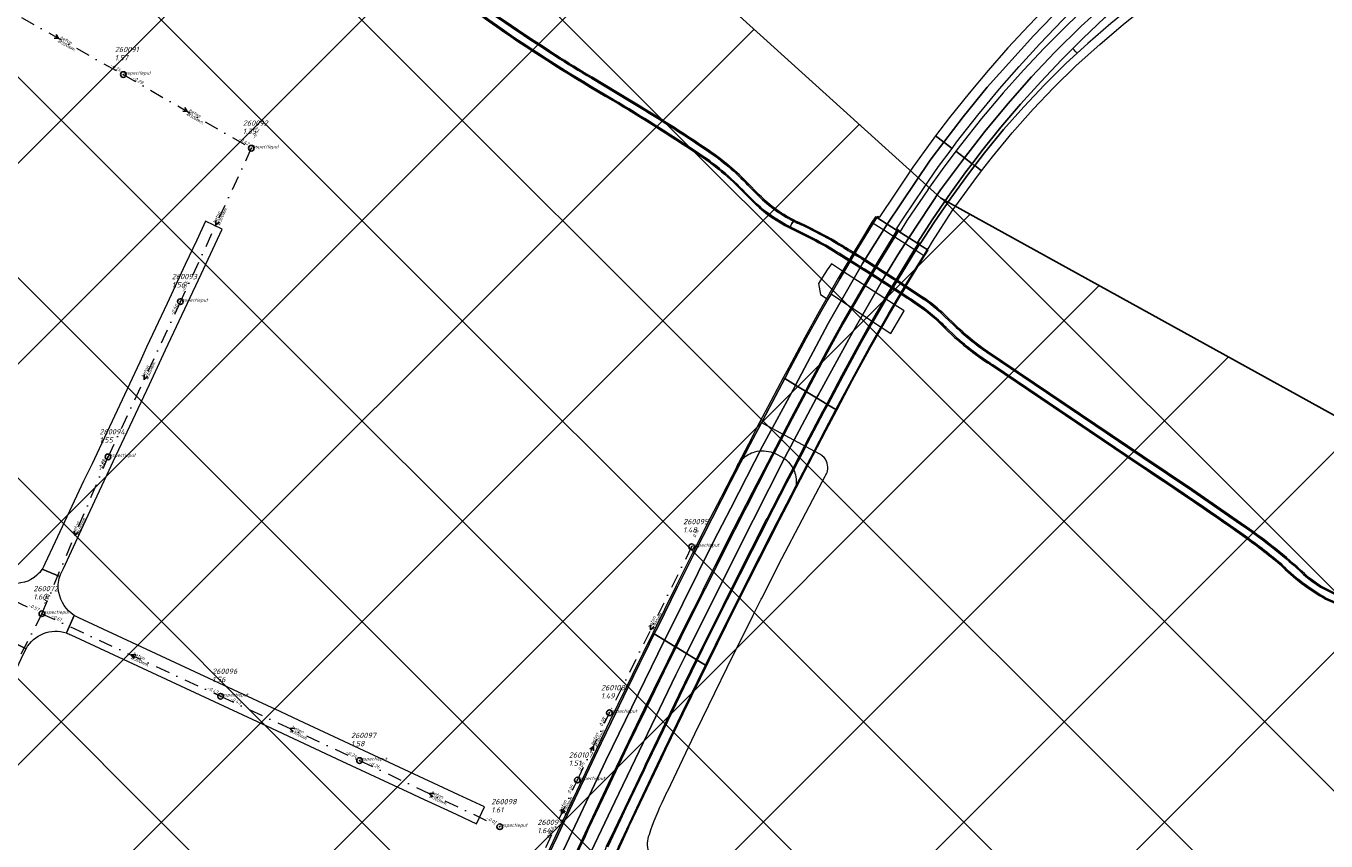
# Model space of a CAD drawing. Extents: x 148869 to 161638, y 453607 to 469810.
# Tile 214 of 256: x 152980 to 153438, y 464659 to 464947. Entities that reach past the tile are written whole.
import ezdxf

# ---------------------------------------------------------------- set-up
doc = ezdxf.new("R2010")
doc.units = 0
doc.header["$PDMODE"] = 32
doc.header["$PDSIZE"] = 2
doc.linetypes.add('RI-VWA', pattern=[11, 5, -3, 0, -3])
doc.layers.get('0').update_dxf_attribs({"linetype": 'CONTINUOUS'})
doc.layers.get('DEFPOINTS').update_dxf_attribs({"linetype": 'CONTINUOUS'})
doc.layers.add('2023', color=90, linetype='CONTINUOUS')
doc.layers.add('2023 hatch', color=90, linetype='CONTINUOUS')
for name, color, linetype, lineweight in [('B-OI-RI-STROOMRICHTING-S', 252, 'CONTINUOUS', 25), ('B-OI-RI-VWA-BOB-T18', 34, 'CONTINUOUS', 18), ('B-OI-RI-VWA-DIAMETER-T18', 34, 'CONTINUOUS', 18), ('B-OI-RI-VWA-MATERIAAL-T18', 34, 'CONTINUOUS', 18), ('B-OI-RI-VWA_PUTDEKSELHOOGTE-T25', 34, 'CONTINUOUS', 25), ('B-OI-RI-VWA_PUTNUMMER-T25', 34, 'CONTINUOUS', 25), ('B-OI-RI-VWA_RIOOLPUT-S', 34, 'CONTINUOUS', 25), ('B-OI-RI-VWA_TRANSPORTLEIDING-G', 34, 'RI-VWA', 18), ('B-RO-VH-VERHARDING_ASFALT-GV', 251, 'CONTINUOUS', 18), ('B-RO-VH-VERHARDING_GESLOTEN-GV', 251, 'CONTINUOUS', 18), ('B-RO-VH-VERHARDING_GRASBETONSTEEN-GV', 251, 'CONTINUOUS', 18), ('B-RO-VH-VERHARDING_OPEN-GV', 251, 'CONTINUOUS', 18)]:
    doc.layers.add(name, color=color, linetype=linetype, lineweight=lineweight)
doc.styles.add('NLCS-ISO-M500-T18_CURSIEF', font='NLCS-ISO.ttf', dxfattribs={"oblique": 15, "height": 0.9})
doc.styles.add('NLCS-ISO-M750-T25_CURSIEF', font='NLCS-ISO.ttf', dxfattribs={"oblique": 15, "height": 1.875})

# ---------------------------------------------------------------- blocks, each defined once
blk = doc.blocks.new('ACMAP_ANN_TEMPLATE_vwa-diam')
at = {"color": 0, "linetype": 'ByBlock', "style": 'NLCS-ISO-M500-T18_CURSIEF', "oblique": 15}
blk.add_attdef('vwa-diam', (0.3, -1.3), '', height=1.2, dxfattribs=at)
blk = doc.blocks.new('ACMAP_ANN_TEMPLATE_vwa-materiaal')
at = {"color": 0, "linetype": 'ByBlock', "style": 'NLCS-ISO-M500-T18_CURSIEF', "oblique": 15}
blk.add_attdef('vwa-mat', (0.3, 0.2), '', height=1.2, dxfattribs=at)
blk = doc.blocks.new('ACMAP_ANN_TEMPLATE_vwa-nap-l')
at = {"color": 0, "linetype": 'ByBlock', "style": 'NLCS-ISO-M500-T18_CURSIEF', "oblique": 15}
blk.add_attdef('vwa-nap-l', (3.3, 0.2), '', height=1.2, dxfattribs=at)
blk = doc.blocks.new('ACMAP_ANN_TEMPLATE_vwa-nap-r')
at = {"color": 0, "linetype": 'ByBlock', "style": 'NLCS-ISO-M500-T18_CURSIEF', "oblique": 15}
blk.add_attdef('vwa-nap-r', (-5.6, 0.2), '', height=1.2, dxfattribs=at)
blk = doc.blocks.new('ACMAP_ANN_TEMPLATE_type knoop')
at = {"layer": 'DEFPOINTS', "style": 'NLCS-ISO-M500-T18_CURSIEF', "oblique": 15}
blk.add_attdef('type_knoop', (0, 0), '', height=1.2, dxfattribs=at)
blk = doc.blocks.new('ACMAP_ANN_TEMPLATE_vwa-puth')
at = {"color": 0, "linetype": 'ByBlock', "style": 'NLCS-ISO-M750-T25_CURSIEF', "oblique": 15}
blk.add_attdef('vwa-puth', (-3, 5), '', height=1.88, dxfattribs=at)
blk = doc.blocks.new('ACMAP_ANN_TEMPLATE_vwa-putnr')
at = {"color": 0, "linetype": 'ByBlock', "style": 'NLCS-ISO-M750-T25_CURSIEF', "oblique": 15}
blk.add_attdef('vaw-putnr', (-3, 7.9), '', height=1.88, dxfattribs=at)

msp = doc.modelspace()

# ---------------------------------------------------------------- hatches: boundary and pattern name
at = {"layer": '2023 hatch'}
h = msp.add_hatch(dxfattribs=at)
h.set_pattern_fill('L45L135', color=256, scale=49.98)
h.set_pattern_definition([(45, (0, 0), (-35.341197, 35.341197), []), (135, (0, 0), (-35.341197, -35.341197), [])])
h.paths.add_polyline_path([(155033.65, 463387.49), (154736.21, 463174.82), (154703.82, 463157.03), (154669.13, 463116.73), (154497.36, 463128.81), (154485.96, 463103.35), (154403, 462810.28), (154029.41, 462913.19), (153921.91, 462926.36), (153533.06, 462959.92), (153521.58, 463046.87), (153065.73, 463131.59), (152840.09, 463157.69), (152602.55, 463321.62), (152457.44, 463373.38), (152283.77, 463566.95), (152230.15, 463641.33), (152156.25, 463699.58), (152012.16, 463887.19), (152009.38, 463939.89), (151991.35, 464191.03), (152103.19, 464343.83), (152153.39, 464455.21), (152151.03, 464561.94), (152249.45, 464811.76), (152130.92, 465032.5), (152332.42, 465169.93), (152738.18, 465252.75), (152947.54, 465152.17), (153150.32, 465023.39), (153302.02, 464886.05), (153728.6, 464650.43), (153874.6, 464567.83), (153954.88, 464501.43), (153988.94, 464472.57), (154027.82, 464422.75), (154193.47, 464138.07), (154280.01, 463968.67), (154339.28, 463993.19), (154494.94, 463873.13), (154622.49, 463821.49), (154755.92, 463721.99), (154868.72, 463597.28)])

# ---------------------------------------------------------------- linework, layer by layer
at = {"layer": '2023', "flags": 128}
msp.add_lwpolyline([(153921.91, 462926.36), (153533.06, 462959.92), (153521.58, 463046.87), (153065.73, 463131.59), (152840.09, 463157.69), (152602.55, 463321.62), (152457.44, 463373.38), (152283.77, 463566.95), (152230.15, 463641.33), (152156.25, 463699.58), (152012.16, 463887.19), (152009.38, 463939.89), (151991.35, 464191.03), (152103.19, 464343.83), (152153.39, 464455.21), (152151.03, 464561.94), (152249.45, 464811.76), (152130.92, 465032.5), (152332.42, 465169.93), (152738.18, 465252.75), (152947.54, 465152.17), (153150.32, 465023.39), (153302.02, 464886.05), (153728.6, 464650.43)], dxfattribs=at)
at = {"layer": 'B-OI-RI-STROOMRICHTING-S', "color": 251}
for points in [[(152990.3, 464943.66), (152991.2, 464942.33), (152989.6, 464942.4)], [(153035.67, 464917.94), (153036.57, 464916.6), (153034.95, 464916.69)], [(153046.57, 464878.19), (153046.61, 464876.58), (153047.86, 464877.59)], [(153021.32, 464823.8), (153021.36, 464822.2), (153022.62, 464823.2)], [(152996.86, 464768.81), (152996.96, 464767.21), (152998.18, 464768.25)], [(153199.77, 464735.52), (153199.79, 464733.91), (153201.07, 464734.88)], [(153018.42, 464725.05), (153016.82, 464725.01), (153017.82, 464723.75)], [(153074.38, 464699.18), (153072.77, 464699.13), (153073.77, 464697.87)], [(153178.39, 464691.81), (153179.64, 464692.8), (153179.67, 464691.19)], [(153123.55, 464676.19), (153121.95, 464676.16), (153122.93, 464674.89)], [(153168.4, 464670.68), (153168.45, 464669.07), (153169.7, 464670.07)]]:
    msp.add_lwpolyline(points, dxfattribs=at)
at = {"layer": 'B-OI-RI-VWA_RIOOLPUT-S'}
for p in [(153014.02, 464929.58), (153059.12, 464903.62), (153034.11, 464849.55), (153008.62, 464794.84), (153214.26, 464763.17), (152985.32, 464739.57), (153048.31, 464710.44), (153185.31, 464704.65), (153097.24, 464687.82), (153174, 464680.94), (153146.65, 464664.49)]:
    msp.add_point(p, dxfattribs=at)
at = {"layer": 'B-OI-RI-VWA_TRANSPORTLEIDING-G', "color": 251}
for p, q in [((152968.4, 464955.08), (153014.02, 464929.58)), ((153014.02, 464929.58), (153059.12, 464903.62)), ((153059.12, 464903.62), (153034.11, 464849.55)), ((153034.11, 464849.55), (153008.62, 464794.84)), ((152985.32, 464739.57), (153008.62, 464794.84)), ((152935.48, 464763), (152985.32, 464739.57)), ((153214.26, 464763.17), (153185.31, 464704.65)), ((152985.32, 464739.57), (152960.08, 464690.72)), ((152985.32, 464739.57), (153048.31, 464710.44)), ((153048.31, 464710.44), (153097.24, 464687.82)), ((153174, 464680.94), (153185.31, 464704.65)), ((153097.24, 464687.82), (153146.65, 464664.49)), ((153162.9, 464657.2), (153174, 464680.94))]:
    msp.add_line(p, q, dxfattribs=at)
at = {"layer": 'B-RO-VH-VERHARDING_ASFALT-GV'}
for points in [[(153095.71, 464979.66, -0.021995), (153145.8, 464946.7)], [(153166.13, 464936.19, -0.012394), (153131.16, 464960.02)], [(153145.8, 464946.7, 0.020433), (153186.65, 464920.8)], [(153179, 464928.27, -0.0101), (153166.13, 464936.19)], [(153186.65, 464920.8, -0.014066), (153216, 464902.3)], [(153219.88, 464902.66, 0.014231), (153192.38, 464920.23)], [(153216, 464902.3, -0.062424), (153233.24, 464887.92)], [(153234.11, 464890.62, 0.054154), (153219.88, 464902.66)], [(153250.14, 464877.91, -0.086541), (153237.1, 464887.59)], [(153237.14, 464884.04, 0.070298), (153248.93, 464875.91)], [(153248.93, 464875.91, 0.006519), (153250.1, 464875.34)], [(153253.8, 464876.26, -0.021314), (153250.14, 464877.91)], [(153264.6, 464870.53, 0.016431), (153253.8, 464876.26)], [(153255.75, 464872.53, -0.018805), (153265, 464867.38)], [(153289.62, 464854.68, 0.009135), (153264.6, 464870.53)], [(153265, 464867.38, -0.006077), (153288.33, 464852.51)], [(153288.33, 464852.51, -0.001012), (153292.45, 464849.8)], [(153295.3, 464850.9, 0.002111), (153289.62, 464854.68)], [(153303.38, 464844.36, 0.053586), (153295.3, 464850.9)], [(153292.45, 464849.8, -0.057405), (153303.92, 464840.38)], [(153318.31, 464831.7, -0.046069), (153306.8, 464841.11)], [(153307.21, 464837.25, 0.043988), (153320.43, 464827.23)], [(153232.21, 464794.1, -0.123082), (153236.51, 464796.63)], [(153236.51, 464796.63, -0.156844), (153242.96, 464796.31)], [(153261.79, 464793.24, 0.158888), (153259.62, 464795.72)], [(153230.19, 464791.48, -0.056616), (153231.9, 464793.81)], [(153246.34, 464794.64, -0.132768), (153249.96, 464790.76)], [(153262.21, 464790.55, 0.13764), (153261.79, 464793.24)], [(153371.58, 464792.67, -0.007017), (153408.53, 464767.5)], [(153250.19, 464790.31, -0.066181), (153251, 464787.83)], [(153251, 464787.83, -0.093416), (153250.94, 464784.53)], [(153261.27, 464788.03, 0.096166), (153262.1, 464789.86)], [(153262.1, 464789.87, 0.027018), (153262.2, 464790.42)], [(153250.73, 464783.7, -0.034061), (153250.15, 464782.19)], [(153250.94, 464784.53, -0.050279), (153250.73, 464783.7)], [(153428.55, 464754.67, 0.03483), (153407.81, 464771.02)], [(153408.53, 464767.5, -0.018471), (153421.84, 464757.22)], [(152985.41, 464755.28, -0.068738), (152983.55, 464753.1)], [(152985.84, 464756.03, -0.02118), (152985.41, 464755.28)], [(153421.84, 464757.22, 0.070812), (153437.77, 464745.08)], [(153440.77, 464746.47, -0.099938), (153428.55, 464754.67)], [(152983.55, 464753.1, -0.230095), (152974.14, 464750.4)], [(152991.34, 464747.05, -0.151019), (152991.64, 464752.67)], [(152991.64, 464752.67, -0.027786), (152992.05, 464753.62)], [(152996.68, 464738.97, -0.209268), (152991.34, 464747.05)], [(152979.73, 464727.21, -0.363202), (152993.98, 464732.76)], [(152993.98, 464732.76, -0.036358), (152995.58, 464732.08)], [(153199.36, 464661.71, -0.034034), (153204.58, 464674.57)], [(153199.19, 464655.71, -0.179011), (153199.36, 464661.71)]]:
    msp.add_lwpolyline(points, format="xyb", dxfattribs=at)
at = {"layer": 'B-RO-VH-VERHARDING_ASFALT-GV', "flags": 128}
for points in [[(153192.38, 464920.23), (153179, 464928.27)], [(153233.24, 464887.92), (153237.14, 464884.04)], [(153237.1, 464887.59), (153234.11, 464890.62)], [(152992.05, 464753.62), (152992.97, 464755.49), (153000, 464770.8), (153007.23, 464786.34), (153007.58, 464787.09), (153010.46, 464793.21), (153023.24, 464820.37), (153028.92, 464832.59), (153041.45, 464859.2), (153048.81, 464875.14), (153042.98, 464877.93), (153039.88, 464871.26), (153035.82, 464862.59), (153029.42, 464848.88), (153022.22, 464833.5)], [(153248.93, 464875.91), (153249.6, 464877.04), (153250.14, 464877.91)], [(153250.14, 464877.91), (153249.6, 464877.04), (153248.93, 464875.91)], [(153250.1, 464875.34), (153255.75, 464872.53)], [(153288.33, 464852.51), (153289.62, 464854.68)], [(153289.62, 464854.68), (153288.33, 464852.51)], [(153306.8, 464841.11), (153303.38, 464844.36)], [(153303.92, 464840.38), (153307.21, 464837.25)], [(153022.22, 464833.5), (153019.78, 464828.27), (153017.9, 464824.25), (153010.08, 464807.43), (153005.54, 464797.7), (153004.71, 464795.93), (153003.05, 464792.4), (153000, 464786.22), (152990, 464764.84), (152986.38, 464757.12), (152985.84, 464756.03)], [(153407.81, 464771.02), (153390.5, 464782.97), (153373.02, 464794.78), (153318.31, 464831.7)], [(153320.43, 464827.23), (153371.58, 464792.67)], [(153259.62, 464795.72), (153257.71, 464796.72), (153238.33, 464807.13), (153234.24, 464799.28), (153230.64, 464792.34), (153230.19, 464791.48)], [(153242.96, 464796.31), (153243.17, 464796.23), (153243.33, 464796.16), (153243.65, 464796.03), (153246.34, 464794.64)], [(153231.9, 464793.81), (153232.21, 464794.1)], [(153235.95, 464738.99), (153238.81, 464744.72), (153238.99, 464745.09), (153246.06, 464758.98), (153253.18, 464772.7), (153256.91, 464779.84), (153256.92, 464779.84), (153261.27, 464788.03)], [(153249.96, 464790.76), (153250.07, 464790.55), (153250.19, 464790.31)], [(153262.1, 464789.86), (153262.1, 464789.87)], [(153262.2, 464790.42), (153262.21, 464790.55)], [(153250.15, 464782.19), (153248.03, 464778.07), (153245.22, 464772.63), (153243.18, 464768.67), (153240.97, 464764.31), (153234.15, 464750.89), (153229.72, 464742.12), (153226.4, 464735.36), (153211.15, 464704.25), (153205.1, 464691.72), (153203.62, 464688.66), (153199.73, 464680.53), (153192.21, 464664.75), (153192.17, 464664.67), (153191.96, 464664.21), (153188.2, 464656.04), (153188.25, 464656.02), (153200.94, 464651.35)], [(152991.64, 464752.67), (152985.41, 464755.28)], [(152985.41, 464755.28), (152991.64, 464752.67)], [(153437.77, 464745.08), (153453.86, 464738.12), (153470.43, 464730.77), (153514.78, 464710.68), (153524.02, 464706.39)], [(152993.98, 464732.76), (152996.68, 464738.97)], [(153138.43, 464665.5), (153141.27, 464671.49), (153132.12, 464675.76), (153111.18, 464685.51), (153075.96, 464701.92), (153067.24, 464705.98), (153066.46, 464706.34), (152998.29, 464738.13), (152996.68, 464738.97), (152993.98, 464732.76)], [(153204.58, 464674.57), (153205.68, 464676.87), (153205.83, 464677.17), (153215.39, 464697.17), (153218.08, 464702.7), (153226.77, 464720.57), (153235.95, 464738.99)], [(152995.58, 464732.08), (153064.45, 464700), (153091, 464687.63), (153115.78, 464676.1), (153118.5, 464674.83), (153129.79, 464669.58), (153131.51, 464668.78), (153138.43, 464665.5)], [(152940.3, 464642.93), (152945.71, 464654.52), (152963.23, 464691.98), (152969.59, 464705.58), (152978.07, 464723.67), (152979.62, 464727.01), (152979.73, 464727.21), (152973.86, 464730.16), (152973.83, 464730.12)], [(152973.86, 464730.16), (152979.73, 464727.21)]]:
    msp.add_lwpolyline(points, dxfattribs=at)
at = {"layer": 'B-RO-VH-VERHARDING_GESLOTEN-GV', "flags": 128}
for points in [[(153370.19, 464983.09), (153364.97, 464978.38), (153356.2, 464970.15), (153348.21, 464962.39), (153340.61, 464954.73), (153333.02, 464946.89), (153325.67, 464938.96), (153318.71, 464930.99), (153311.99, 464923.04), (153305.13, 464914.42), (153300.21, 464907.97), (153303.14, 464905.74), (153309.89, 464914.63), (153318.35, 464925.12), (153334.72, 464943.28), (153351.44, 464960.65), (153369.64, 464977.65), (153372.7, 464980.31)], [(153306.01, 464903.56), (153307.62, 464905.75), (153315.06, 464915.22), (153322.7, 464924.52), (153329.64, 464932.46), (153336.82, 464940.32), (153345.03, 464948.91), (153352.57, 464956.48), (153360.84, 464964.53), (153370.08, 464973.07), (153375.12, 464977.63), (153372.7, 464980.31), (153369.64, 464977.65), (153351.44, 464960.65), (153334.72, 464943.28), (153318.35, 464925.12), (153309.89, 464914.63), (153303.14, 464905.74)], [(153377.63, 464974.53), (153372.55, 464970.39), (153363, 464962.19), (153354.45, 464954.52), (153346.67, 464947.1), (153338.43, 464938.83), (153331.13, 464931.11), (153324.06, 464923.17), (153316.36, 464914.09), (153308.95, 464904.7), (153307.33, 464902.55), (153310.41, 464900.2), (153317.61, 464909.5), (153325.65, 464919.22), (153334.02, 464928.73), (153342.25, 464937.48), (153351.45, 464946.68), (153369.69, 464963.18), (153379.28, 464971.16), (153379.8, 464971.56)], [(153348.58, 464938.77), (153352.13, 464942.32), (153359.89, 464949.64), (153367.77, 464956.74), (153375.81, 464963.69), (153381.92, 464968.66), (153379.8, 464971.56), (153379.28, 464971.16), (153369.69, 464963.18), (153351.45, 464946.68), (153342.25, 464937.48), (153334.02, 464928.73), (153325.65, 464919.22), (153317.61, 464909.5), (153310.41, 464900.2), (153313.07, 464898.17), (153316.52, 464902.72), (153323.18, 464911.01), (153330.18, 464919.15), (153337.28, 464927.05), (153344.58, 464934.77)], [(153314, 464897.47), (153316.41, 464895.63), (153320.22, 464900.64), (153327.22, 464909.09), (153334.59, 464917.35), (153341.79, 464924.94), (153349.79, 464932.73), (153358.09, 464940.17), (153366.47, 464947.35), (153375.04, 464954.2), (153382.86, 464960.12), (153386.31, 464962.64), (153384.49, 464965.13), (153381.26, 464962.77), (153370.13, 464954.29), (153361.92, 464947.54), (153353.87, 464940.57), (153350.13, 464937.16), (153346.1, 464933.44), (153338.55, 464925.99), (153331.25, 464918.21), (153324.19, 464910.24), (153317.48, 464902.05)], [(153300.21, 464907.97), (153298.63, 464905.88), (153292.21, 464896.94), (153286.03, 464887.82), (153280.28, 464879.17), (153280.01, 464879.38), (153279.73, 464879.59), (153279.48, 464879.18), (153283.13, 464876.86), (153298.35, 464899.42), (153303.14, 464905.74)], [(153296.18, 464889.83), (153301.28, 464897.14), (153306.01, 464903.56), (153303.14, 464905.74), (153298.35, 464899.42), (153283.13, 464876.86), (153283.18, 464876.84), (153286.46, 464874.75), (153286.77, 464874.55), (153286.88, 464874.48), (153287.07, 464874.79), (153286.97, 464874.86), (153286.43, 464875.22), (153288.85, 464879.01), (153296.15, 464889.78)], [(153307.33, 464902.55), (153302.48, 464896.14), (153297.46, 464889.01), (153297.43, 464888.97), (153290.13, 464878.11), (153287.79, 464874.32), (153287.08, 464874.79), (153287.07, 464874.79), (153286.88, 464874.48), (153290.81, 464871.99), (153301.89, 464888.91), (153309.69, 464899.27), (153310.41, 464900.2)], [(153294.46, 464870.17), (153294.2, 464870.36), (153293.94, 464870.53), (153299.01, 464878.4), (153304.62, 464886.66), (153310.86, 464895.26), (153313.07, 464898.17), (153310.41, 464900.2), (153309.69, 464899.27), (153301.89, 464888.91), (153290.81, 464871.99), (153291, 464871.87), (153293.93, 464870.01), (153294.24, 464869.81), (153294.34, 464869.97)], [(153294.34, 464869.97), (153294.24, 464869.81), (153297.29, 464867.88), (153297.51, 464868.23), (153297.57, 464868.2), (153299.11, 464870.77), (153306.11, 464881.51), (153313.65, 464891.99), (153316.41, 464895.63), (153314, 464897.47), (153311.83, 464894.62), (153305.57, 464886.01), (153299.88, 464877.66), (153294.8, 464869.93), (153294.46, 464870.17)], [(153279.48, 464879.18), (153279.36, 464879.26), (153279, 464879.49), (153277.79, 464877.52), (153273.36, 464870.32), (153272.18, 464868.4), (153265.94, 464857.83), (153259.15, 464846.03), (153254.11, 464836.91), (153248.46, 464826.37), (153246.54, 464822.74), (153247.05, 464822.43), (153248.98, 464826.09), (153254.65, 464836.67), (153259.75, 464845.93), (153266.47, 464857.54), (153272.75, 464868.21), (153278.27, 464877.21)], [(153283.13, 464876.86), (153279.48, 464879.18), (153278.27, 464877.21), (153272.75, 464868.21), (153266.47, 464857.54), (153259.75, 464845.93), (153254.65, 464836.67), (153248.98, 464826.09), (153247.05, 464822.43), (153250.9, 464820.09), (153262.34, 464841.82), (153274.49, 464862.94)], [(153286.7, 464874.2), (153286.88, 464874.48), (153286.77, 464874.55), (153286.46, 464874.75), (153283.18, 464876.84), (153283.13, 464876.86), (153274.49, 464862.94), (153262.34, 464841.82), (153250.9, 464820.09), (153254.33, 464818), (153256.14, 464821.42), (153261.81, 464831.99), (153267.19, 464841.78), (153273.98, 464853.49), (153280.12, 464863.96), (153281.03, 464865.43), (153285.44, 464872.62), (153286.48, 464874.33), (153286.61, 464874.26)], [(153254.7, 464817.78), (153255.31, 464818.91), (153262.18, 464831.77), (153267.59, 464841.59), (153274.37, 464853.31), (153280.52, 464863.77), (153285.82, 464872.38), (153286.88, 464874.11), (153286.7, 464874.2), (153286.61, 464874.26), (153286.48, 464874.33), (153285.44, 464872.62), (153281.03, 464865.43), (153280.12, 464863.96), (153273.98, 464853.49), (153267.19, 464841.78), (153261.81, 464831.99), (153256.14, 464821.42), (153254.33, 464818)], [(153286.88, 464874.48), (153286.7, 464874.2), (153286.88, 464874.11), (153285.82, 464872.38), (153280.52, 464863.77), (153274.37, 464853.31), (153267.59, 464841.59), (153262.18, 464831.77), (153255.31, 464818.91), (153254.7, 464817.78), (153258.29, 464815.6), (153258.83, 464816.6), (153270.91, 464838.69), (153281.49, 464857.1), (153286.96, 464866.01), (153290.81, 464871.99)], [(153281.49, 464857.1), (153270.91, 464838.69), (153258.83, 464816.6), (153258.29, 464815.6), (153261.84, 464813.44), (153267.2, 464823.52), (153273.67, 464835.43), (153276.86, 464841.11), (153277.15, 464841.56), (153283.3, 464852.14), (153288.4, 464860.72), (153292.83, 464867.9), (153293.92, 464869.66), (153294.08, 464869.55), (153294.24, 464869.81), (153293.93, 464870.01), (153291, 464871.87), (153290.81, 464871.99), (153286.96, 464866.01)], [(153261.84, 464813.44), (153262.2, 464813.23), (153267.6, 464823.38), (153274.01, 464835.16), (153277.25, 464840.91), (153277.69, 464841.63), (153283.73, 464852.04), (153293.2, 464867.66), (153294.28, 464869.42), (153294.08, 464869.55), (153293.92, 464869.66), (153292.83, 464867.9), (153288.4, 464860.72), (153283.3, 464852.14), (153277.15, 464841.56), (153276.86, 464841.11), (153273.67, 464835.43), (153267.2, 464823.52)], [(153297.29, 464867.88), (153294.24, 464869.81), (153294.08, 464869.55), (153294.28, 464869.42), (153293.2, 464867.66), (153283.73, 464852.04), (153277.69, 464841.63), (153277.25, 464840.91), (153274.01, 464835.16), (153267.6, 464823.38), (153262.2, 464813.23), (153265.07, 464811.48), (153270.65, 464822.01), (153277.04, 464833.75), (153283.67, 464845.29), (153290.43, 464856.78), (153291.6, 464858.68), (153296.04, 464865.84)], [(153297.58, 464867.7), (153297.29, 464867.88), (153296.04, 464865.84), (153291.6, 464858.68), (153290.43, 464856.78), (153283.67, 464845.29), (153277.04, 464833.75), (153270.65, 464822.01), (153265.07, 464811.48), (153265.37, 464811.3), (153270.96, 464821.84), (153277.37, 464833.58), (153283.98, 464845.13), (153290.75, 464856.61), (153296.32, 464865.66)], [(153247.05, 464822.43), (153246.54, 464822.74), (153241.09, 464812.44), (153238.33, 464807.13), (153234.24, 464799.28), (153224.73, 464780.86), (153224.49, 464780.4), (153220.81, 464773.19), (153214.49, 464760.69), (153208.84, 464749.42), (153200.6, 464732.73), (153201.1, 464732.43), (153202.41, 464735.09), (153209.21, 464748.83), (153215.07, 464760.53), (153221.38, 464773.02), (153228.08, 464786.11), (153234.8, 464799.12), (153238.84, 464806.85), (153241.67, 464812.26)], [(153247.05, 464822.43), (153241.67, 464812.26), (153238.84, 464806.85), (153234.8, 464799.12), (153228.08, 464786.11), (153221.38, 464773.02), (153215.07, 464760.53), (153209.21, 464748.83), (153202.41, 464735.09), (153201.1, 464732.43), (153204.73, 464730.22), (153205.7, 464732.22), (153222.02, 464764.99), (153228.07, 464776.79), (153239.21, 464798.58), (153250.84, 464819.97), (153250.9, 464820.09)], [(153254.33, 464818), (153250.9, 464820.09), (153250.84, 464819.97), (153239.21, 464798.58), (153228.07, 464776.79), (153222.02, 464764.99), (153205.7, 464732.22), (153204.73, 464730.22), (153208.37, 464728.01), (153209.02, 464729.35), (153209.26, 464729.82), (153210.31, 464731.97), (153210.55, 464732.48), (153212.28, 464735.93), (153213.61, 464738.59), (153214.86, 464741.1), (153217.91, 464747.19), (153218.6, 464748.56), (153222.46, 464756.28), (153229.06, 464769.34), (153235.75, 464782.41), (153249.29, 464808.45)], [(153208.37, 464728.01), (153208.77, 464727.76), (153210.42, 464731.12), (153218.29, 464747), (153218.98, 464748.37), (153229.42, 464769.16), (153232.95, 464776.01), (153233.66, 464777.39), (153241.5, 464792.61), (153242.86, 464795.26), (153243.34, 464796.17), (153246.7, 464802.63), (153249.64, 464808.26), (153254.7, 464817.78), (153254.33, 464818), (153249.29, 464808.45), (153235.75, 464782.41), (153229.06, 464769.34), (153222.46, 464756.28), (153218.6, 464748.56), (153217.91, 464747.19), (153214.86, 464741.1), (153213.61, 464738.59), (153212.28, 464735.93), (153210.55, 464732.48), (153210.31, 464731.97), (153209.26, 464729.82), (153209.02, 464729.35)], [(153208.77, 464727.76), (153212.42, 464725.55), (153230.39, 464761.64), (153247.12, 464794.66), (153258.29, 464815.6), (153254.7, 464817.78), (153249.64, 464808.26), (153246.7, 464802.63), (153243.34, 464796.17), (153242.86, 464795.26), (153241.5, 464792.61), (153233.66, 464777.39), (153232.95, 464776.01), (153229.42, 464769.16), (153218.98, 464748.37), (153218.29, 464747), (153210.42, 464731.12)], [(153261.84, 464813.44), (153258.29, 464815.6), (153247.12, 464794.66), (153230.39, 464761.64), (153212.42, 464725.55), (153215.91, 464723.43), (153217.87, 464727.41), (153225.35, 464742.49), (153225.72, 464743.28), (153226.4, 464744.63), (153235.23, 464762.16), (153240.57, 464772.59), (153240.84, 464773.11), (153241.09, 464773.61), (153241.33, 464774.08), (153242.7, 464776.72), (153245.35, 464781.85), (153247.37, 464785.78), (153250.02, 464790.88), (153254.29, 464799.07), (153254.51, 464799.51), (153260.5, 464810.94)], [(153262.2, 464813.23), (153261.84, 464813.44), (153260.5, 464810.94), (153254.51, 464799.51), (153254.29, 464799.07), (153250.02, 464790.88), (153247.37, 464785.78), (153245.35, 464781.85), (153242.7, 464776.72), (153241.33, 464774.08), (153241.09, 464773.61), (153240.84, 464773.11), (153240.57, 464772.59), (153235.23, 464762.16), (153226.4, 464744.63), (153225.72, 464743.28), (153225.35, 464742.49), (153217.87, 464727.41), (153215.91, 464723.43), (153216.26, 464723.22), (153218.23, 464727.24), (153225.67, 464742.3), (153225.93, 464742.83), (153226.75, 464744.45), (153235.57, 464761.89), (153240.73, 464771.99), (153240.93, 464772.38), (153241.22, 464772.92), (153241.46, 464773.39), (153241.85, 464774.17), (153243.1, 464776.59), (153247.72, 464785.58), (153250.25, 464790.42), (153254.45, 464798.47), (153254.67, 464798.87), (153254.98, 464799.51), (153260.87, 464810.74)], [(153265.07, 464811.48), (153262.2, 464813.23), (153260.87, 464810.74), (153254.98, 464799.51), (153254.67, 464798.87), (153254.45, 464798.47), (153250.25, 464790.42), (153247.72, 464785.58), (153243.1, 464776.59), (153241.85, 464774.17), (153241.46, 464773.39), (153241.22, 464772.92), (153240.93, 464772.38), (153240.73, 464771.99), (153235.57, 464761.89), (153226.75, 464744.45), (153225.93, 464742.83), (153225.67, 464742.3), (153218.23, 464727.24), (153216.26, 464723.22), (153219.19, 464721.44), (153226.08, 464735.51), (153233.83, 464751.04), (153242.85, 464768.83), (153250.94, 464784.53), (153257.39, 464796.9), (153261.3, 464804.39)], [(153219.19, 464721.44), (153219.51, 464721.24), (153232.21, 464747.04), (153234.15, 464750.89), (153241.01, 464764.39), (153244.26, 464770.75), (153244.85, 464771.89), (153247.99, 464777.99), (153261.61, 464804.19), (153265.37, 464811.3), (153265.07, 464811.48), (153261.3, 464804.39), (153257.39, 464796.9), (153250.94, 464784.53), (153242.85, 464768.83), (153233.83, 464751.04), (153226.08, 464735.51)], [(153201.1, 464732.43), (153197.52, 464725.17), (153195.91, 464721.87), (153191.68, 464713.21), (153185.86, 464701.22), (153182.36, 464693.9), (153180.11, 464689.2), (153172.15, 464672.31), (153168.62, 464664.76), (153166.71, 464660.66), (153164.06, 464654.99), (153163.19, 464653.12), (153162.27, 464651.15), (153161.57, 464649.67), (153165.3, 464647.92), (153168.18, 464654.17), (153184.05, 464687.8), (153204.73, 464730.22)], [(153169.45, 464645.97), (153169.6, 464646.29), (153169.4, 464646.4), (153171.77, 464651.49), (153174.4, 464657.15), (153177.59, 464663.98), (153184.98, 464679.68), (153197.67, 464706.1), (153204.2, 464719.49), (153205.58, 464722.32), (153205.86, 464722.89), (153206.93, 464725.07), (153207.15, 464725.52), (153207.53, 464726.29), (153207.76, 464726.76), (153208.37, 464728.01), (153204.73, 464730.22), (153184.05, 464687.8), (153168.18, 464654.17), (153165.3, 464647.92)], [(153169.6, 464646.29), (153169.45, 464645.97), (153173.45, 464644.08), (153175.34, 464648.33), (153187.16, 464673.27), (153208.67, 464718), (153212.42, 464725.55), (153208.77, 464727.76), (153204.62, 464719.28), (153198.07, 464705.92), (153191.7, 464692.74), (153185.41, 464679.56), (153177.96, 464663.8), (153176.7, 464661.08), (153174.79, 464656.97), (153172.17, 464651.32), (153171.29, 464649.43), (153170.38, 464647.46), (153169.79, 464646.19)], [(153173.45, 464644.08), (153173.75, 464643.95), (153177.25, 464642.3), (153177.42, 464642.22), (153177.58, 464642.56), (153177.39, 464642.66), (153178.01, 464643.98), (153179.81, 464647.85), (153182.43, 464653.48), (153184.01, 464656.86), (153184.29, 464657.63), (153187.04, 464663.39), (153197.15, 464684.59), (153197.37, 464685.06), (153198.03, 464686.43), (153203.95, 464698.84), (153211.17, 464713.75), (153211.62, 464714.67), (153211.86, 464715.17), (153215.91, 464723.43), (153212.42, 464725.55), (153208.67, 464718), (153187.16, 464673.27), (153175.34, 464648.33)], [(153219.51, 464721.24), (153219.19, 464721.44), (153210.82, 464704.38), (153203.3, 464688.79), (153195.84, 464673.14), (153191.37, 464663.57), (153188.49, 464657.4), (153183.41, 464646.43), (153180.74, 464640.66), (153181.06, 464640.51), (153186.95, 464653.32), (153192.21, 464664.75), (153199.73, 464680.53), (153203.62, 464688.66), (153209.02, 464699.9), (153215.37, 464712.83)]]:
    msp.add_lwpolyline(points, close=True, dxfattribs=at)
for points in [[(153164.06, 464654.99), (153166.71, 464660.66), (153168.62, 464664.76), (153172.15, 464672.31), (153180.11, 464689.2), (153182.36, 464693.9), (153185.86, 464701.22), (153191.68, 464713.21), (153195.91, 464721.87), (153197.52, 464725.17), (153201.1, 464732.43), (153200.6, 464732.73), (153197.03, 464725.5), (153195.49, 464722.35), (153195.44, 464722.25), (153191.19, 464713.54), (153185.37, 464701.54), (153181.66, 464693.79), (153179.64, 464689.58), (153171.65, 464672.63), (153167.7, 464664.15), (153166.19, 464660.9), (153162.68, 464653.35)], [(153174.79, 464656.97), (153176.7, 464661.08), (153177.96, 464663.8), (153185.41, 464679.56), (153191.7, 464692.74), (153198.07, 464705.92), (153204.62, 464719.28), (153208.77, 464727.76), (153208.37, 464728.01), (153207.76, 464726.76), (153207.53, 464726.29), (153207.15, 464725.52), (153206.93, 464725.07), (153205.86, 464722.89), (153205.58, 464722.32), (153204.2, 464719.49), (153197.67, 464706.1), (153184.98, 464679.68), (153177.59, 464663.98), (153174.4, 464657.15)], [(153184.71, 464657.44), (153187.42, 464663.16), (153189.18, 464666.9), (153191.11, 464670.99), (153197.49, 464684.41), (153197.74, 464684.89), (153198.39, 464686.26), (153204.3, 464698.66), (153211.51, 464713.56), (153211.96, 464714.49), (153212.23, 464715.03), (153212.44, 464715.46), (153216.26, 464723.22), (153215.91, 464723.43), (153211.86, 464715.17), (153211.62, 464714.67), (153211.17, 464713.75), (153203.95, 464698.84), (153198.03, 464686.43), (153197.37, 464685.06), (153197.15, 464684.59), (153187.04, 464663.39), (153184.29, 464657.63)], [(153188.49, 464657.4), (153191.37, 464663.57), (153195.84, 464673.14), (153203.3, 464688.79), (153210.82, 464704.38), (153219.19, 464721.44), (153216.26, 464723.22), (153212.44, 464715.46), (153212.23, 464715.03), (153211.96, 464714.49), (153211.51, 464713.56), (153204.3, 464698.66), (153198.39, 464686.26), (153197.74, 464684.89), (153197.49, 464684.41), (153191.11, 464670.99), (153189.18, 464666.9), (153187.42, 464663.16), (153184.71, 464657.44)]]:
    msp.add_lwpolyline(points, dxfattribs=at)
at = {"layer": 'B-RO-VH-VERHARDING_GRASBETONSTEEN-GV'}
for points in [[(153095.5, 464979.32, -0.022029), (153145.57, 464946.37)], [(153145.8, 464946.7, 0.021995), (153095.71, 464979.66)], [(153131.16, 464960.02, 0.012394), (153166.13, 464936.19)], [(153166.35, 464936.53, -0.012398), (153131.39, 464960.35)], [(153145.57, 464946.37, 0.020413), (153186.45, 464920.45)], [(153186.65, 464920.8, -0.020433), (153145.8, 464946.7)], [(153166.13, 464936.19, 0.0101), (153179, 464928.27)], [(153179.2, 464928.61, -0.009927), (153166.35, 464936.53)], [(153186.45, 464920.45, -0.014034), (153215.78, 464901.97)], [(153216, 464902.3, 0.014066), (153186.65, 464920.8)], [(153192.38, 464920.23, -0.014231), (153219.88, 464902.66)], [(153220.1, 464903, 0.014255), (153192.58, 464920.58)], [(153215.78, 464901.97, -0.062418), (153232.95, 464887.64)], [(153233.24, 464887.92, 0.062424), (153216, 464902.3)], [(153219.88, 464902.66, -0.054154), (153234.11, 464890.62)], [(153234.4, 464890.9, 0.054223), (153220.1, 464903)], [(153237.1, 464887.59, 0.086541), (153250.14, 464877.91)], [(153250.36, 464878.25, -0.086838), (153237.39, 464887.87)], [(153236.86, 464883.75, 0.07024), (153248.72, 464875.57)], [(153248.93, 464875.91, -0.070298), (153237.14, 464884.04)], [(153253.95, 464876.63, -0.021134), (153250.36, 464878.25)], [(153248.72, 464875.57, 0.006353), (153249.93, 464874.98)], [(153250.1, 464875.34, -0.006519), (153248.93, 464875.91)], [(153250.14, 464877.91, 0.021314), (153253.8, 464876.26)], [(153253.8, 464876.26, -0.016431), (153264.6, 464870.53)], [(153264.8, 464870.87, 0.016456), (153253.95, 464876.63)], [(153255.57, 464872.17, -0.018784), (153264.79, 464867.03)], [(153265, 464867.38, 0.018805), (153255.75, 464872.53)], [(153264.6, 464870.53, -0.009135), (153289.62, 464854.68)], [(153270.99, 464867.07, 0.002217), (153264.8, 464870.87)], [(153264.79, 464867.03, -0.001257), (153269.3, 464864.22)], [(153288.33, 464852.51, 0.006077), (153265, 464867.38)], [(153289.7, 464855.1, 0.006783), (153270.99, 464867.07)], [(153269.3, 464864.22, -0.004916), (153287.93, 464852.29)], [(153288.13, 464852.16, -0.000846), (153292.24, 464849.47)], [(153292.45, 464849.8, 0.001012), (153288.33, 464852.51)], [(153289.62, 464854.68, -0.002111), (153295.3, 464850.9)], [(153295.52, 464851.23, 0.002228), (153289.82, 464855.03)], [(153295.3, 464850.9, -0.053586), (153303.38, 464844.36)], [(153303.66, 464844.65, 0.053383), (153295.52, 464851.23)], [(153292.24, 464849.47, -0.057476), (153303.64, 464840.1)], [(153303.92, 464840.38, 0.057405), (153292.45, 464849.8)], [(153318.53, 464832.03, -0.046041), (153307.07, 464841.4)], [(153306.8, 464841.11, 0.046069), (153318.31, 464831.7)], [(153306.93, 464836.96, 0.044144), (153320.22, 464826.89)], [(153320.43, 464827.23, -0.043988), (153307.21, 464837.25)], [(153371.36, 464792.34, -0.007006), (153408.3, 464767.18)], [(153408.53, 464767.5, 0.007017), (153371.58, 464792.67)], [(153407.81, 464771.02, -0.03483), (153428.55, 464754.67)], [(153428.82, 464754.96, 0.034856), (153408.03, 464771.35)], [(153408.3, 464767.18, -0.01848), (153421.57, 464756.92)], [(153421.84, 464757.22, 0.018471), (153408.53, 464767.5)], [(153421.57, 464756.92, 0.070803), (153437.59, 464744.72)], [(153437.77, 464745.08, -0.070812), (153421.84, 464757.22)], [(153428.55, 464754.67, 0.099938), (153440.77, 464746.47)], [(153440.92, 464746.84, -0.100032), (153428.82, 464754.96)]]:
    msp.add_lwpolyline(points, format="xyb", dxfattribs=at)
at = {"layer": 'B-RO-VH-VERHARDING_GRASBETONSTEEN-GV', "flags": 128}
for points in [[(153192.58, 464920.58), (153179.2, 464928.61)], [(153179, 464928.27), (153192.38, 464920.23)], [(153232.95, 464887.64), (153236.86, 464883.75)], [(153237.14, 464884.04), (153233.24, 464887.92)], [(153234.11, 464890.62), (153237.1, 464887.59)], [(153237.39, 464887.87), (153234.4, 464890.9)], [(153250.14, 464877.91), (153250.36, 464878.25)], [(153250.36, 464878.25), (153250.14, 464877.91)], [(153248.72, 464875.57), (153248.93, 464875.91)], [(153248.93, 464875.91), (153248.72, 464875.57)], [(153249.93, 464874.98), (153255.57, 464872.17)], [(153255.75, 464872.53), (153250.1, 464875.34)], [(153287.93, 464852.29), (153288.13, 464852.16), (153288.33, 464852.51)], [(153288.33, 464852.51), (153288.13, 464852.16)], [(153289.62, 464854.68), (153289.82, 464855.03), (153289.7, 464855.1)], [(153289.82, 464855.03), (153289.62, 464854.68)], [(153303.38, 464844.36), (153306.8, 464841.11)], [(153307.07, 464841.4), (153303.66, 464844.65)], [(153303.64, 464840.1), (153306.93, 464836.96)], [(153307.21, 464837.25), (153303.92, 464840.38)], [(153318.31, 464831.7), (153373.02, 464794.78), (153390.5, 464782.97), (153407.81, 464771.02)], [(153408.03, 464771.35), (153390.73, 464783.29), (153373.24, 464795.11), (153318.53, 464832.03)], [(153320.22, 464826.89), (153371.36, 464792.34)], [(153371.58, 464792.67), (153320.43, 464827.23)], [(153437.59, 464744.72), (153453.7, 464737.76), (153470.26, 464730.4), (153514.62, 464710.31), (153523.86, 464706.02)], [(153524.02, 464706.39), (153514.78, 464710.68), (153470.43, 464730.77), (153453.86, 464738.12), (153437.77, 464745.08)]]:
    msp.add_lwpolyline(points, dxfattribs=at)
msp.add_lwpolyline([(153258.96, 464855.94), (153259.69, 464852.05), (153262.33, 464850.3), (153263.57, 464852.17), (153281.06, 464840.59), (153284.47, 464838.33), (153289.14, 464846.28), (153285.59, 464848.57), (153267.05, 464860.56), (153263.48, 464862.87), (153262.07, 464860.7)], close=True, dxfattribs=at)
at = {"layer": 'B-RO-VH-VERHARDING_OPEN-GV', "flags": 128}
for points in [[(153348.78, 464938.57), (153348.58, 464938.77), (153344.58, 464934.77), (153337.28, 464927.05), (153330.18, 464919.15), (153323.18, 464911.01), (153316.52, 464902.72), (153313.07, 464898.17), (153313.33, 464897.98), (153313.58, 464897.78), (153314, 464897.47), (153317.48, 464902.05), (153324.19, 464910.24), (153331.25, 464918.21), (153338.55, 464925.99), (153346.1, 464933.44), (153350.13, 464937.16), (153349.44, 464937.88), (153349.05, 464938.29), (153349.02, 464938.31)], [(153294.2, 464870.36), (153294.46, 464870.17), (153294.8, 464869.93), (153299.88, 464877.66), (153305.57, 464886.01), (153311.83, 464894.62), (153314, 464897.47), (153313.58, 464897.78), (153313.33, 464897.98), (153313.07, 464898.17), (153310.86, 464895.26), (153304.62, 464886.66), (153299.01, 464878.4), (153293.94, 464870.53)], [(153296.32, 464865.66), (153297.58, 464867.7), (153297.29, 464867.88), (153294.24, 464869.81), (153293.93, 464870.01), (153291, 464871.87), (153290.81, 464871.99), (153286.88, 464874.48), (153286.77, 464874.55), (153286.46, 464874.75), (153283.18, 464876.84), (153283.13, 464876.86), (153279.48, 464879.18), (153279.36, 464879.26), (153279, 464879.49), (153277.79, 464877.52), (153278.16, 464877.28), (153278.27, 464877.21), (153281.93, 464874.87), (153285.44, 464872.62), (153285.65, 464872.49), (153285.82, 464872.38), (153289.71, 464869.89), (153292.83, 464867.9), (153292.99, 464867.79), (153293.2, 464867.66), (153296.04, 464865.84)]]:
    msp.add_lwpolyline(points, close=True, dxfattribs=at)

# ---------------------------------------------------------------- block references
at = {"layer": 'B-OI-RI-VWA-BOB-T18', "color": 251}
for name, p, rotation, values in [('ACMAP_ANN_TEMPLATE_vwa-nap-r', (153014.02, 464929.58), 330.7963215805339, {'vwa-nap-r': '-0.24'}), ('ACMAP_ANN_TEMPLATE_vwa-nap-l', (153014.02, 464929.58), 330.074849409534, {'vwa-nap-l': '-0.29'}), ('ACMAP_ANN_TEMPLATE_vwa-nap-l', (153059.12, 464903.62), 65.17716725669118, {'vwa-nap-l': '-0.42'}), ('ACMAP_ANN_TEMPLATE_vwa-nap-r', (153059.12, 464903.62), 330.074849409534, {'vwa-nap-r': '-0.42'}), ('ACMAP_ANN_TEMPLATE_vwa-nap-l', (153034.11, 464849.55), 65.01866261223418, {'vwa-nap-l': '-0.66'}), ('ACMAP_ANN_TEMPLATE_vwa-nap-r', (153034.11, 464849.55), 65.17716725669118, {'vwa-nap-r': '-0.66'}), ('ACMAP_ANN_TEMPLATE_vwa-nap-r', (153008.62, 464794.84), 65.01866261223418, {'vwa-nap-r': '-0.80'}), ('ACMAP_ANN_TEMPLATE_vwa-nap-r', (153008.62, 464794.84), 67.14132441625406, {'vwa-nap-r': '-0.81'}), ('ACMAP_ANN_TEMPLATE_vwa-nap-l', (153214.26, 464763.17), 63.678274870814, {'vwa-nap-l': '0.18'}), ('ACMAP_ANN_TEMPLATE_vwa-nap-l', (152985.32, 464739.57), 67.14132441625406, {'vwa-nap-l': '-1.05'}), ('ACMAP_ANN_TEMPLATE_vwa-nap-l', (152985.32, 464739.57), 62.67533723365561, {'vwa-nap-l': '-1.04'}), ('ACMAP_ANN_TEMPLATE_vwa-nap-r', (152985.32, 464739.57), 334.8215793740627, {'vwa-nap-r': '-0.57'}), ('ACMAP_ANN_TEMPLATE_vwa-nap-l', (152985.32, 464739.57), 335.1816129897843, {'vwa-nap-l': '-0.61'}), ('ACMAP_ANN_TEMPLATE_vwa-nap-r', (153048.31, 464710.44), 335.1816129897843, {'vwa-nap-r': '-0.43'}), ('ACMAP_ANN_TEMPLATE_vwa-nap-l', (153048.31, 464710.44), 335.1892263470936, {'vwa-nap-l': '-0.43'}), ('ACMAP_ANN_TEMPLATE_vwa-nap-r', (153185.31, 464704.65), 63.678274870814, {'vwa-nap-r': '0.05'}), ('ACMAP_ANN_TEMPLATE_vwa-nap-r', (153185.31, 464704.65), 64.4982083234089, {'vwa-nap-r': '0.03'}), ('ACMAP_ANN_TEMPLATE_vwa-nap-r', (153097.24, 464687.82), 335.1892263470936, {'vwa-nap-r': '-0.24'}), ('ACMAP_ANN_TEMPLATE_vwa-nap-l', (153097.24, 464687.82), 334.7246482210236, {'vwa-nap-l': '-0.26'}), ('ACMAP_ANN_TEMPLATE_vwa-nap-l', (153174, 464680.94), 64.4982083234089, {'vwa-nap-l': '0.05'}), ('ACMAP_ANN_TEMPLATE_vwa-nap-r', (153174, 464680.94), 64.94084131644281, {'vwa-nap-r': '0.05'}), ('ACMAP_ANN_TEMPLATE_vwa-nap-r', (153146.65, 464664.49), 334.7246482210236, {'vwa-nap-r': '-0.01'}), ('ACMAP_ANN_TEMPLATE_vwa-nap-l', (153162.9, 464657.2), 64.94084131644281, {'vwa-nap-l': '0.01'}), ('ACMAP_ANN_TEMPLATE_vwa-nap-l', (153162.9, 464657.2), 64.21873754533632, {'vwa-nap-l': '-0.46'})]:
    msp.add_blockref(name, p, dxfattribs=dict(at, rotation=rotation)).add_auto_attribs(values)
at = {"layer": 'B-OI-RI-VWA-DIAMETER-T18', "color": 251}
for p, rotation, values in [((152991.21, 464942.33), 330.7963215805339, {'vwa-diam': '%%c300mm.'}), ((153036.57, 464916.6), 330.074849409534, {'vwa-diam': '%%c300mm.'}), ((153046.61, 464876.59), 65.17716725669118, {'vwa-diam': '%%c300mm.'}), ((153021.36, 464822.2), 65.01866261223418, {'vwa-diam': '%%c300mm.'}), ((152996.97, 464767.21), 67.14132441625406, {'vwa-diam': '%%c400mm.'}), ((153199.79, 464733.91), 63.678274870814, {'vwa-diam': '%%c300mm.'}), ((153016.82, 464725.01), 335.1816129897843, {'vwa-diam': '%%c300mm.'}), ((153072.77, 464699.13), 335.1892263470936, {'vwa-diam': '%%c300mm.'}), ((153179.65, 464692.79), 64.4982083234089, {'vwa-diam': '%%c300mm.'}), ((153121.95, 464676.16), 334.7246482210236, {'vwa-diam': '%%c300mm.'}), ((153168.45, 464669.07), 64.94084131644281, {'vwa-diam': '%%c300mm.'})]:
    msp.add_blockref('ACMAP_ANN_TEMPLATE_vwa-diam', p, dxfattribs=dict(at, rotation=rotation)).add_auto_attribs(values)
at = {"layer": 'B-OI-RI-VWA-MATERIAAL-T18', "color": 251}
for p, rotation in [((152991.21, 464942.33), 330.7963215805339), ((153036.57, 464916.6), 330.074849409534), ((153046.61, 464876.59), 65.17716725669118), ((153021.36, 464822.2), 65.01866261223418), ((152996.97, 464767.21), 67.14132441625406), ((153199.79, 464733.91), 63.678274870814), ((153016.82, 464725.01), 335.1816129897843), ((153072.77, 464699.13), 335.1892263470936), ((153179.65, 464692.79), 64.4982083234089), ((153121.95, 464676.16), 334.7246482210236), ((153168.45, 464669.07), 64.94084131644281)]:
    msp.add_blockref('ACMAP_ANN_TEMPLATE_vwa-materiaal', p, dxfattribs=dict(at, rotation=rotation)).add_auto_attribs({'vwa-mat': 'beton'})
at = {"layer": 'B-OI-RI-VWA_PUTDEKSELHOOGTE-T25', "color": 251}
for p, values in [((153014.02, 464929.58), {'vwa-puth': '1.57'}), ((153059.12, 464903.62), {'vwa-puth': '1.35'}), ((153034.11, 464849.55), {'vwa-puth': '1.56'}), ((153008.62, 464794.84), {'vwa-puth': '1.55'}), ((153214.26, 464763.17), {'vwa-puth': '1.48'}), ((152985.32, 464739.57), {'vwa-puth': '1.60'}), ((153048.31, 464710.44), {'vwa-puth': '1.56'}), ((153185.31, 464704.65), {'vwa-puth': '1.49'}), ((153097.24, 464687.82), {'vwa-puth': '1.58'}), ((153174, 464680.94), {'vwa-puth': '1.51'}), ((153146.65, 464664.49), {'vwa-puth': '1.61'}), ((153162.9, 464657.2), {'vwa-puth': '1.64'})]:
    msp.add_blockref('ACMAP_ANN_TEMPLATE_vwa-puth', p, dxfattribs=at).add_auto_attribs(values)
at = {"layer": 'B-OI-RI-VWA_PUTNUMMER-T25', "color": 251}
for p, values in [((153014.02, 464929.58), {'vaw-putnr': '260091'}), ((153059.12, 464903.62), {'vaw-putnr': '260092'}), ((153034.11, 464849.55), {'vaw-putnr': '260093'}), ((153008.62, 464794.84), {'vaw-putnr': '260094'}), ((153214.26, 464763.17), {'vaw-putnr': '260095'}), ((152985.32, 464739.57), {'vaw-putnr': '260072'}), ((153048.31, 464710.44), {'vaw-putnr': '260096'}), ((153185.31, 464704.65), {'vaw-putnr': '260108'}), ((153097.24, 464687.82), {'vaw-putnr': '260097'}), ((153174, 464680.94), {'vaw-putnr': '260107'}), ((153146.65, 464664.49), {'vaw-putnr': '260098'}), ((153162.9, 464657.2), {'vaw-putnr': '260099'})]:
    msp.add_blockref('ACMAP_ANN_TEMPLATE_vwa-putnr', p, dxfattribs=at).add_auto_attribs(values)
at = {"layer": 'DEFPOINTS'}
for p in [(153014.02, 464929.58), (153059.12, 464903.62), (153034.11, 464849.55), (153008.62, 464794.84), (153214.26, 464763.17), (152985.32, 464739.57), (153048.31, 464710.44), (153185.31, 464704.65), (153097.24, 464687.82), (153174, 464680.94), (153146.65, 464664.49)]:
    msp.add_blockref('ACMAP_ANN_TEMPLATE_type knoop', p, dxfattribs=at).add_auto_attribs({'type_knoop': 'inspectieput'})

doc.saveas('drawing.dxf')
